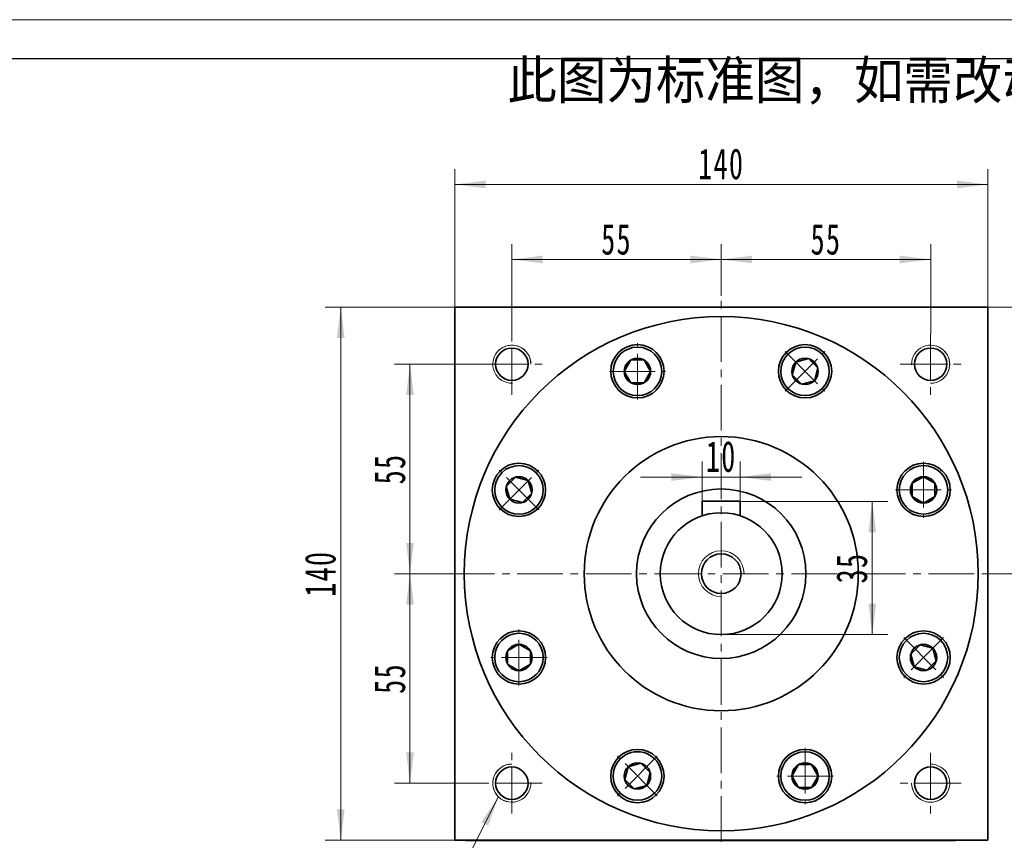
# Model space of a CAD drawing. Header units: millimetres. Extents: x -435 to 434, y -216 to 395.
# Tile 5 of 6: x -1 to 258, y 180 to 395. Entities that reach past the tile are written whole.
import ezdxf

# ---------------------------------------------------------------- set-up
doc = ezdxf.new("R2010")
doc.units = ezdxf.units.MM
doc.set_wipeout_variables(frame=1)
doc.linetypes.add('点画线', pattern=[18, 12, -2, 2, -2])
doc.layers.get('0').update_dxf_attribs({"lineweight": 35})
doc.layers.add('6文字层', color=3, linetype='Continuous')
for name, color, linetype, lineweight in [('中心线层', 1, '点画线', 18), ('图框_外框线', 7, 'Continuous', 18), ('尺寸线层', 3, 'Continuous', 18), ('粗实线', 7, 'Continuous', 50), ('粗实线层', 7, 'Continuous', 35)]:
    doc.layers.add(name, color=color, linetype=linetype, lineweight=lineweight)
doc.styles.add('标准', font='txt', dxfattribs={"width": 0.667})
doc.dimstyles.new('a4-1-1.5', dxfattribs={"dimtxt": 4.5, "dimasz": 4.5, "dimexe": 2.25, "dimexo": 0, "dimgap": 0.75, "dimtad": 1, "dimdec": 3, "dimdsep": 46, "dimtxsty": '标准', "dimblk": '_CAXARROW', "dimcen": 0, "dimdle": 9, "dimazin": 2, "dimtfac": 0.707107, "dimtdec": 3, "dimtix": 1, "dimtmove": 2, "dimatfit": 3, "dimfxl": 0, "dimfrac": 2, "dimtolj": 1, "dimarcsym": 0})

# ---------------------------------------------------------------- blocks, each defined once
blk = doc.blocks.new('*X11')
at = {"layer": '尺寸线层', "linetype": 'Continuous'}
blk.add_hatch(color=0, dxfattribs=at).paths.add_polyline_path([(31.37, 51.33), (28.62, 43.65), (26.81, 44.56)], flags=0)
at = {"layer": '尺寸线层', "color": 0, "linetype": 'Continuous'}
blk.add_line((31.37, 51.33), (5.4, 0), dxfattribs=at)
at = {"layer": '尺寸线层', "color": 0}
for p, q in [((0, 18.16), (-23.24, 18.16)), ((0, 0), (0, 18.16)), ((0, 0), (-23.24, 0)), ((5.4, 0), (0, 0))]:
    blk.add_line(p, q, dxfattribs=at)
at = {"layer": '尺寸线层', "color": 0, "insert": (-4.05, 1.62), "char_height": 8.1, "width": 38.3855, "attachment_point": 9, "line_spacing_factor": 1.15057, "style": '标准'}
blk.add_mtext('\\T1.1;4-M10\\P6个面', dxfattribs=at)
blk = doc.blocks.new('*X12')
at = {"layer": '尺寸线层', "linetype": 'Continuous'}
for points in [[(113.66, 351.93), (121.76, 352.94), (121.76, 350.92)], [(253.66, 351.93), (245.56, 352.94), (245.56, 350.92)]]:
    blk.add_hatch(color=0, dxfattribs=at).paths.add_polyline_path(points, flags=0)
at = {"layer": '尺寸线层', "color": 0, "linetype": 'Continuous'}
for p, q in [((113.66, 319.73), (113.66, 355.98)), ((253.66, 319.73), (253.66, 355.98)), ((113.66, 351.93), (253.66, 351.93))]:
    blk.add_line(p, q, dxfattribs=at)
at = {"layer": '尺寸线层', "color": 0, "insert": (183.66, 357.29), "char_height": 8.1, "width": 21.529, "attachment_point": 5, "line_spacing_factor": 1.15057, "style": '标准'}
blk.add_mtext('\\T1.1;140', dxfattribs=at)
blk = doc.blocks.new('_CAXARROW')
blk.add_hatch(color=0).paths.add_polyline_path([(0, 0), (-1, 0.125), (-1, -0.125)], flags=0)
blk = doc.blocks.new('*X13')
at = {"layer": '尺寸线层', "linetype": 'Continuous'}
for points in [[(128.66, 332.24), (136.76, 331.23), (136.76, 333.25)], [(183.66, 332.24), (175.56, 331.23), (175.56, 333.25)]]:
    blk.add_hatch(color=0, dxfattribs=at).paths.add_polyline_path(points, flags=0)
at = {"layer": '尺寸线层', "color": 0, "linetype": 'Continuous'}
for p, q in [((128.66, 312.73), (128.66, 336.29)), ((183.66, 322.73), (183.66, 336.29)), ((183.66, 332.24), (128.66, 332.24))]:
    blk.add_line(p, q, dxfattribs=at)
at = {"layer": '尺寸线层', "color": 0, "insert": (156.16, 337.51), "char_height": 8.1, "width": 16.2, "attachment_point": 5, "line_spacing_factor": 1.15057, "style": '标准'}
blk.add_mtext('\\T1.1;55', dxfattribs=at)
blk = doc.blocks.new('*X14')
at = {"layer": '尺寸线层', "linetype": 'Continuous'}
for points in [[(183.66, 332.24), (191.76, 333.25), (191.76, 331.23)], [(238.66, 332.24), (230.56, 333.25), (230.56, 331.23)]]:
    blk.add_hatch(color=0, dxfattribs=at).paths.add_polyline_path(points, flags=0)
at = {"layer": '尺寸线层', "color": 0, "linetype": 'Continuous'}
for p, q in [((183.66, 322.73), (183.66, 336.29)), ((238.66, 312.73), (238.66, 336.29)), ((183.66, 332.24), (238.66, 332.24))]:
    blk.add_line(p, q, dxfattribs=at)
at = {"layer": '尺寸线层', "color": 0, "insert": (211.16, 337.51), "char_height": 8.1, "width": 16.2, "attachment_point": 5, "line_spacing_factor": 1.15057, "style": '标准'}
blk.add_mtext('\\T1.1;55', dxfattribs=at)
blk = doc.blocks.new('*X15')
at = {"layer": '尺寸线层', "linetype": 'Continuous'}
for points in [[(101.91, 304.73), (100.9, 296.63), (102.93, 296.63)], [(101.91, 249.73), (100.9, 257.83), (102.93, 257.83)]]:
    blk.add_hatch(color=0, dxfattribs=at).paths.add_polyline_path(points, flags=0)
at = {"layer": '尺寸线层', "color": 0, "linetype": 'Continuous'}
for p, q in [((120.66, 304.73), (97.86, 304.73)), ((101.91, 249.73), (101.91, 304.73)), ((112.09, 249.73), (97.86, 249.73))]:
    blk.add_line(p, q, dxfattribs=at)
at = {"layer": '尺寸线层', "color": 0, "insert": (96.64, 277.23), "char_height": 8.1, "width": 16.2, "attachment_point": 5, "rotation": 90, "line_spacing_factor": 1.15057, "style": '标准'}
blk.add_mtext('\\T1.1;55', dxfattribs=at)
blk = doc.blocks.new('*X16')
at = {"layer": '尺寸线层', "linetype": 'Continuous'}
for points in [[(101.91, 249.73), (102.93, 241.63), (100.9, 241.63)], [(101.91, 194.73), (102.93, 202.83), (100.9, 202.83)]]:
    blk.add_hatch(color=0, dxfattribs=at).paths.add_polyline_path(points, flags=0)
at = {"layer": '尺寸线层', "color": 0, "linetype": 'Continuous'}
for p, q in [((112.09, 249.73), (97.86, 249.73)), ((101.91, 249.73), (101.91, 194.73)), ((120.66, 194.73), (97.86, 194.73))]:
    blk.add_line(p, q, dxfattribs=at)
at = {"layer": '尺寸线层', "color": 0, "insert": (96.64, 222.23), "char_height": 8.1, "width": 16.2, "attachment_point": 5, "rotation": 90, "line_spacing_factor": 1.15057, "style": '标准'}
blk.add_mtext('\\T1.1;55', dxfattribs=at)
blk = doc.blocks.new('*X17')
at = {"layer": '尺寸线层', "linetype": 'Continuous'}
for points in [[(83.72, 319.73), (84.74, 311.63), (82.71, 311.63)], [(83.72, 179.73), (84.74, 187.83), (82.71, 187.83)]]:
    blk.add_hatch(color=0, dxfattribs=at).paths.add_polyline_path(points, flags=0)
at = {"layer": '尺寸线层', "color": 0, "linetype": 'Continuous'}
for p, q in [((113.66, 319.73), (79.67, 319.73)), ((83.72, 319.73), (83.72, 179.73)), ((116.53, 179.73), (79.67, 179.73))]:
    blk.add_line(p, q, dxfattribs=at)
at = {"layer": '尺寸线层', "color": 0, "insert": (78.37, 249.73), "char_height": 8.1, "width": 21.529, "attachment_point": 5, "rotation": 90, "line_spacing_factor": 1.15057, "style": '标准'}
blk.add_mtext('\\T1.1;140', dxfattribs=at)
blk = doc.blocks.new('*X18')
at = {"layer": '尺寸线层', "linetype": 'Continuous'}
for points in [[(286.37, 249.73), (287.38, 241.63), (285.35, 241.63)], [(286.37, 69.73), (287.38, 77.83), (285.35, 77.83)]]:
    blk.add_hatch(color=0, dxfattribs=at).paths.add_polyline_path(points, flags=0)
at = {"layer": '尺寸线层', "color": 0, "linetype": 'Continuous'}
for p, q in [((252.41, 249.73), (290.42, 249.73)), ((286.37, 249.73), (286.37, 69.73)), ((197.66, 69.73), (290.42, 69.73))]:
    blk.add_line(p, q, dxfattribs=at)
at = {"layer": '尺寸线层', "color": 0, "insert": (281.01, 159.73), "char_height": 8.1, "width": 21.529, "attachment_point": 5, "rotation": 90, "line_spacing_factor": 1.15057, "style": '标准'}
blk.add_mtext('\\T1.1;180', dxfattribs=at)
blk = doc.blocks.new('*X19')
at = {"layer": '尺寸线层', "linetype": 'Continuous'}
for points in [[(310.3, 319.73), (309.28, 311.63), (311.31, 311.63)], [(310.3, 69.73), (309.28, 77.83), (311.31, 77.83)]]:
    blk.add_hatch(color=0, dxfattribs=at).paths.add_polyline_path(points, flags=0)
at = {"layer": '尺寸线层', "color": 0, "linetype": 'Continuous'}
for p, q in [((253.66, 319.73), (314.35, 319.73)), ((310.3, 69.73), (310.3, 319.73)), ((197.66, 69.73), (314.35, 69.73))]:
    blk.add_line(p, q, dxfattribs=at)
at = {"layer": '尺寸线层', "color": 0, "insert": (304.94, 194.73), "char_height": 8.1, "width": 21.8795, "attachment_point": 5, "rotation": 90, "line_spacing_factor": 1.15057, "style": '标准'}
blk.add_mtext('\\T1.1;250', dxfattribs=at)
blk = doc.blocks.new('*X20')
at = {"layer": '中心线层', "linetype": '点画线', "lineweight": 18}
for p, q in [((0, -7.37), (0, 7.37)), ((-7.37, 0), (7.37, 0))]:
    blk.add_line(p, q, dxfattribs=at)
at = {"layer": '粗实线层'}
for p, q in [((-3.46, 0), (-1.73, 3)), ((-1.73, 3), (1.73, 3)), ((3.46, 0), (1.73, 3)), ((3.46, 0), (1.73, 3)), ((-3.46, 0), (-1.73, -3)), ((3.46, 0), (1.73, -3)), ((-1.73, -3), (1.73, -3))]:
    blk.add_line(p, q, dxfattribs=at)
blk.add_circle((0, 0), 3.46, dxfattribs=at)
for start, end in [(0, 180), (180, 360)]:
    blk.add_arc((0, 0), 6.37, start, end, dxfattribs=at)
blk = doc.blocks.new('*X21')
at = {"layer": '尺寸线层', "linetype": 'Continuous'}
for points in [[(223.33, 268.73), (224.34, 260.63), (222.32, 260.63)], [(223.33, 233.73), (224.34, 241.83), (222.32, 241.83)]]:
    blk.add_hatch(color=0, dxfattribs=at).paths.add_polyline_path(points, flags=0)
at = {"layer": '尺寸线层', "color": 0, "linetype": 'Continuous'}
for p, q in [((188.66, 268.73), (227.38, 268.73)), ((223.33, 268.73), (223.33, 233.73)), ((183.66, 233.73), (227.38, 233.73))]:
    blk.add_line(p, q, dxfattribs=at)
at = {"layer": '尺寸线层', "color": 0, "insert": (217.97, 251.23), "char_height": 8.1, "width": 16.2, "attachment_point": 5, "rotation": 90, "line_spacing_factor": 1.15057, "style": '标准'}
blk.add_mtext('\\T1.1;35', dxfattribs=at)
blk = doc.blocks.new('*X22')
at = {"layer": '尺寸线层', "linetype": 'Continuous'}
for points in [[(178.66, 275.1), (170.56, 274.09), (170.56, 276.11)], [(188.66, 275.1), (196.76, 274.09), (196.76, 276.11)]]:
    blk.add_hatch(color=0, dxfattribs=at).paths.add_polyline_path(points, flags=0)
at = {"layer": '尺寸线层', "color": 0, "linetype": 'Continuous'}
for p, q in [((178.66, 268.73), (178.66, 279.15)), ((188.66, 268.73), (188.66, 279.15)), ((204.86, 275.1), (162.46, 275.1))]:
    blk.add_line(p, q, dxfattribs=at)
at = {"layer": '尺寸线层', "color": 0, "insert": (183.66, 280.46), "char_height": 8.1, "width": 16.2, "attachment_point": 5, "line_spacing_factor": 1.15057, "style": '标准'}
blk.add_mtext('\\T1.1;10', dxfattribs=at)
blk = doc.blocks.new('提示字样')
at = {"layer": '6文字层', "insert": (1.21, 11.52), "char_height": 10, "width": 317.6795, "attachment_point": 1}
blk.add_mtext('{\\C1;此图为标准图，如需改动尺寸请联系销售经理。}', dxfattribs=at)

msp = doc.modelspace()

# ---------------------------------------------------------------- linework, layer by layer
at = {"color": 7, "linetype": 'Continuous', "lineweight": 0}
for centre, start, end in [((128.6576, 304.733), 0, 195), ((238.6576, 304.733), 270, 105), ((128.6576, 194.733), 90, 285), ((238.6576, 194.733), 180, 15)]:
    msp.add_arc(centre, 5, start, end, dxfattribs=at)
at = {"layer": '中心线层'}
for p, q in [((183.6576, 71.3436), (183.6576, 322.733)), ((128.6576, 296.733), (128.6576, 312.733)), ((238.6576, 312.733), (238.6576, 296.733)), ((120.6576, 304.733), (136.6576, 304.733)), ((230.6576, 304.733), (246.6576, 304.733)), ((112.0916, 249.733), (252.4076, 249.733)), ((128.6576, 186.733), (128.6576, 202.733)), ((238.6576, 202.733), (238.6576, 186.733)), ((136.6576, 194.733), (120.6576, 194.733)), ((246.6576, 194.733), (230.6576, 194.733))]:
    msp.add_line(p, q, dxfattribs=at)
at = {"layer": '粗实线', "color": 0, "lineweight": 40}
msp.add_line((116.5256, 179.733), (245.1576, 179.733), dxfattribs=at)
at = {"layer": '粗实线层'}
for p, q in [((113.6576, 179.733), (113.6576, 319.733)), ((113.6576, 319.733), (253.6576, 319.733)), ((253.6576, 179.733), (253.6576, 319.733)), ((188.6576, 268.733), (178.6576, 268.733)), ((178.6576, 268.733), (178.6576, 264.9317)), ((188.6576, 268.733), (188.6576, 264.9317))]:
    msp.add_line(p, q, dxfattribs=at)
msp.add_lwpolyline([(253.6576, 179.733), (113.6576, 179.733)], dxfattribs=at)
for centre, radius in [((128.6576, 304.733), 4.25), ((161.6443, 302.8779), 7), ((205.671, 302.8779), 7), ((238.6576, 304.733), 4.25), ((183.6576, 249.733), 36), ((130.5128, 271.7464), 7), ((236.8025, 271.7464), 7), ((183.6576, 249.733), 22.25), ((183.6576, 249.733), 16), ((183.6576, 249.733), 5.2), ((130.5128, 227.7197), 7), ((236.8025, 227.7197), 7), ((161.6443, 196.5882), 7), ((205.671, 196.5882), 7), ((128.6576, 194.733), 4.25), ((238.6576, 194.733), 4.25)]:
    msp.add_circle(centre, radius, dxfattribs=at)
at = {"layer": '粗实线层', "lineweight": 18}
for centre, radius, start, end in [((128.6576, 304.733), 5, 0, 271.923165), ((238.6576, 304.733), 5, 270, 181.923165), ((183.6576, 249.733), 6, 0, 270), ((128.6576, 194.733), 5, 90, 1.923165), ((238.6576, 194.733), 5, 180, 91.923165)]:
    msp.add_arc(centre, radius, start, end, dxfattribs=at)

# ---------------------------------------------------------------- block references
at = {"layer": '尺寸线层'}
msp.add_blockref('*X11', (93.8129, 139.9109), dxfattribs=at)
at = {"layer": '粗实线层'}
msp.add_blockref('提示字样', (126.2716, 372.8269), dxfattribs=at)

# ---------------------------------------------------------------- dimensions: what is measured, and where the dimension line sits
at = {"layer": '尺寸线层'}
for base, p1, p2, angle, picture, middle in [((253.6576, 351.9291), (113.6576, 319.733), (253.6576, 319.733), 0, '*X12', (183.6576, 357.2853)), ((83.7236, 179.733), (113.6576, 319.733), (116.5256, 179.733), 270, '*X17', (78.3674, 249.733)), ((310.2963, 319.733), (197.6647, 69.733), (253.6576, 319.733), 90, '*X19', (304.9401, 194.733)), ((101.9134, 304.733), (112.0916, 249.733), (120.6576, 304.733), 90, '*X15', (96.6448, 277.233)), ((223.3292, 233.733), (188.6576, 268.733), (183.6576, 233.733), 270, '*X21', (217.973, 251.233)), ((101.9134, 194.733), (112.0916, 249.733), (120.6576, 194.733), 270, '*X16', (96.6448, 222.233)), ((286.3673, 69.733), (252.4076, 249.733), (197.6576, 69.733), 270, '*X18', (281.0111, 159.733))]:
    dim = msp.add_linear_dim(base=base, p1=p1, p2=p2, angle=angle, dimstyle='a4-1-1.5', override={"dimsah": 1, "dimtfill": 1, "dimtzin": 8}, dxfattribs=at)
    dim.commit()
    dim.dimension.update_dxf_attribs({"geometry": picture, "text_midpoint": middle})
for base, p1, p2, picture, middle in [((128.6576, 332.2398), (183.6576, 322.733), (128.6576, 312.733), '*X13', (156.1576, 337.5084)), ((238.6576, 332.2398), (183.6576, 322.733), (238.6576, 312.733), '*X14', (211.1576, 337.5084)), ((178.6576, 275.1019), (188.6576, 268.733), (178.6576, 268.733), '*X22', (183.6576, 280.4581))]:
    dim = msp.add_linear_dim(base=base, p1=p1, p2=p2, dimstyle='a4-1-1.5', override={"dimsah": 1, "dimtfill": 1, "dimtzin": 8}, dxfattribs=at)
    dim.commit()
    dim.dimension.update_dxf_attribs({"geometry": picture, "text_midpoint": middle})

# ---------------------------------------------------------------- next in the draw order: wipeouts: each hides what was drawn before it
msp.add_wipeout([(168.0184, 302.8561), (168.0183, 302.8899), (168.018, 302.9237), (168.0175, 302.9576), (168.0169, 302.9914), (168.0161, 303.0252), (168.0151, 303.059), (168.0139, 303.0928), (168.0126, 303.1266), (168.0111, 303.1603), (168.0094, 303.1941), (168.0075, 303.2279), (168.0054, 303.2616), (168.0032, 303.2954), (168.0008, 303.3291), (167.9982, 303.3628), (167.9954, 303.3965), (167.9924, 303.4302), (167.9893, 303.4639), (167.986, 303.4975), (167.9825, 303.5311), (167.9788, 303.5648), (167.9749, 303.5984), (167.9709, 303.6319), (167.9667, 303.6655), (167.9623, 303.699), (167.9577, 303.7325), (167.953, 303.766), (167.9481, 303.7994), (167.943, 303.8329), (167.9377, 303.8663), (167.9377, 303.8663), (167.8832, 304.1607), (167.815, 304.4523), (167.7331, 304.7403), (167.6378, 305.0241), (167.5292, 305.3032), (167.4076, 305.5768), (167.2733, 305.8444), (167.1265, 306.1054), (166.9676, 306.3592), (166.797, 306.6053), (166.615, 306.843), (166.422, 307.0719), (166.2185, 307.2916), (166.0048, 307.5013), (165.7815, 307.7009), (165.5491, 307.8896), (165.3081, 308.0673), (165.0589, 308.2334), (164.8023, 308.3876), (164.5387, 308.5296), (164.2686, 308.659), (163.9928, 308.7756), (163.7119, 308.8791), (163.4263, 308.9692), (163.1369, 309.0458), (162.8441, 309.1087), (162.5487, 309.1578), (162.2514, 309.193), (161.9527, 309.2141), (161.6534, 309.2211), (161.6534, 309.2211), (161.354, 309.2141), (161.0553, 309.193), (160.758, 309.1578), (160.4626, 309.1087), (160.1698, 309.0458), (159.8804, 308.9692), (159.5948, 308.8791), (159.3139, 308.7756), (159.0381, 308.659), (158.768, 308.5296), (158.5044, 308.3876), (158.2478, 308.2334), (157.9986, 308.0673), (157.7576, 307.8896), (157.5252, 307.7009), (157.3019, 307.5013), (157.0882, 307.2916), (156.8847, 307.0719), (156.6917, 306.843), (156.5097, 306.6053), (156.3391, 306.3592), (156.1802, 306.1054), (156.0334, 305.8444), (155.8991, 305.5768), (155.7775, 305.3032), (155.669, 305.0241), (155.5736, 304.7403), (155.4917, 304.4523), (155.4235, 304.1607), (155.369, 303.8663), (155.369, 303.8663), (155.3637, 303.8329), (155.3586, 303.7994), (155.3537, 303.766), (155.349, 303.7325), (155.3444, 303.699), (155.34, 303.6655), (155.3358, 303.6319), (155.3318, 303.5984), (155.3279, 303.5648), (155.3242, 303.5311), (155.3207, 303.4975), (155.3174, 303.4639), (155.3143, 303.4302), (155.3113, 303.3965), (155.3085, 303.3628), (155.3059, 303.3291), (155.3035, 303.2954), (155.3013, 303.2616), (155.2992, 303.2279), (155.2973, 303.1941), (155.2956, 303.1603), (155.2941, 303.1266), (155.2928, 303.0928), (155.2916, 303.059), (155.2906, 303.0252), (155.2898, 302.9914), (155.2892, 302.9576), (155.2887, 302.9237), (155.2884, 302.8899), (155.2884, 302.8561), (155.2884, 302.8561), (155.2971, 302.523), (155.3232, 302.1908), (155.3667, 301.8604), (155.4274, 301.5328), (155.5052, 301.2087), (155.5999, 300.8892), (155.7111, 300.5751), (155.8386, 300.2672), (155.9821, 299.9665), (156.1411, 299.6736), (156.3152, 299.3895), (156.504, 299.1149), (156.7068, 298.8505), (156.9232, 298.5971), (157.1526, 298.3554), (157.3943, 298.126), (157.6477, 297.9096), (157.9121, 297.7067), (158.1867, 297.518), (158.4709, 297.3439), (158.7637, 297.1849), (159.0645, 297.0414), (159.3723, 296.9139), (159.6865, 296.8026), (160.006, 296.708), (160.33, 296.6302), (160.6576, 296.5695), (160.988, 296.526), (161.3202, 296.4998), (161.6534, 296.4911), (161.6534, 296.4911), (161.9865, 296.4998), (162.3187, 296.526), (162.6491, 296.5695), (162.9767, 296.6302), (163.3007, 296.708), (163.6202, 296.8026), (163.9344, 296.9139), (164.2422, 297.0414), (164.543, 297.1849), (164.8359, 297.3439), (165.12, 297.518), (165.3946, 297.7067), (165.659, 297.9096), (165.9124, 298.126), (166.1541, 298.3554), (166.3835, 298.5971), (166.5999, 298.8505), (166.8027, 299.1149), (166.9915, 299.3895), (167.1656, 299.6736), (167.3246, 299.9665), (167.4681, 300.2672), (167.5956, 300.5751), (167.7068, 300.8892), (167.8015, 301.2087), (167.8793, 301.5328), (167.94, 301.8604), (167.9835, 302.1908), (168.0096, 302.523)]).dxf.layer = '粗实线层'

# ---------------------------------------------------------------- next in the draw order: linework, layer by layer
at = {"layer": '粗实线层'}
msp.add_circle((183.6576, 249.733), 67.5, dxfattribs=at)

# ---------------------------------------------------------------- next in the draw order: block references
msp.add_blockref('*X20', (161.6534, 302.8561), dxfattribs=at)

# ---------------------------------------------------------------- next in the draw order: wipeouts: each hides what was drawn before it
for points in [[(210.1627, 298.3554), (210.1865, 298.3794), (210.2102, 298.4035), (210.2338, 298.4277), (210.2573, 298.452), (210.2806, 298.4765), (210.3038, 298.5011), (210.3269, 298.5258), (210.3498, 298.5507), (210.3726, 298.5756), (210.3953, 298.6007), (210.4179, 298.6259), (210.4403, 298.6513), (210.4625, 298.6767), (210.4847, 298.7023), (210.5067, 298.7279), (210.5285, 298.7537), (210.5503, 298.7797), (210.5719, 298.8057), (210.5933, 298.8318), (210.6146, 298.8581), (210.6358, 298.8844), (210.6568, 298.9109), (210.6777, 298.9375), (210.6984, 298.9642), (210.7191, 298.991), (210.7395, 299.018), (210.7598, 299.045), (210.78, 299.0721), (210.8, 299.0994), (210.8199, 299.1267), (210.8199, 299.1267), (210.9896, 299.3734), (211.1475, 299.6278), (211.2933, 299.8894), (211.4266, 300.1575), (211.5471, 300.4316), (211.6546, 300.7111), (211.7489, 300.9953), (211.8296, 301.2836), (211.8968, 301.5754), (211.9501, 301.87), (211.9895, 302.1669), (212.0149, 302.4652), (212.0263, 302.7644), (212.0236, 303.0638), (212.0067, 303.3628), (211.9759, 303.6606), (211.9311, 303.9567), (211.8724, 304.2503), (211.7999, 304.5408), (211.7139, 304.8277), (211.6145, 305.1101), (211.5019, 305.3875), (211.3764, 305.6594), (211.2382, 305.925), (211.0877, 306.1839), (210.9252, 306.4354), (210.7511, 306.679), (210.5656, 306.9141), (210.3694, 307.1402), (210.1627, 307.3569), (210.1627, 307.3569), (209.946, 307.5635), (209.7199, 307.7598), (209.4848, 307.9452), (209.2412, 308.1194), (208.9897, 308.2819), (208.7309, 308.4324), (208.4652, 308.5706), (208.1934, 308.6961), (207.9159, 308.8087), (207.6335, 308.9081), (207.3467, 308.9941), (207.0561, 309.0666), (206.7625, 309.1252), (206.4665, 309.1701), (206.1686, 309.2009), (205.8697, 309.2177), (205.5703, 309.2205), (205.271, 309.2091), (204.9727, 309.1837), (204.6759, 309.1443), (204.3812, 309.0909), (204.0894, 309.0238), (203.8011, 308.943), (203.5169, 308.8488), (203.2374, 308.7413), (202.9633, 308.6207), (202.6952, 308.4874), (202.4337, 308.3417), (202.1792, 308.1838), (201.9325, 308.0141), (201.9325, 308.0141), (201.9052, 307.9942), (201.8779, 307.9742), (201.8508, 307.954), (201.8238, 307.9337), (201.7969, 307.9132), (201.77, 307.8926), (201.7433, 307.8719), (201.7168, 307.851), (201.6903, 307.83), (201.6639, 307.8088), (201.6376, 307.7875), (201.6115, 307.766), (201.5855, 307.7444), (201.5596, 307.7227), (201.5338, 307.7009), (201.5081, 307.6789), (201.4825, 307.6567), (201.4571, 307.6344), (201.4318, 307.612), (201.4066, 307.5895), (201.3815, 307.5668), (201.3565, 307.544), (201.3317, 307.5211), (201.3069, 307.498), (201.2823, 307.4748), (201.2579, 307.4515), (201.2335, 307.428), (201.2093, 307.4044), (201.1852, 307.3807), (201.1612, 307.3569), (201.1612, 307.3569), (200.9318, 307.1151), (200.7154, 306.8617), (200.5126, 306.5974), (200.3238, 306.3227), (200.1497, 306.0386), (199.9907, 305.7458), (199.8472, 305.445), (199.7197, 305.1371), (199.6085, 304.823), (199.5138, 304.5035), (199.436, 304.1795), (199.3753, 303.8518), (199.3318, 303.5214), (199.3057, 303.1892), (199.2969, 302.8561), (199.3057, 302.523), (199.3318, 302.1908), (199.3753, 301.8604), (199.436, 301.5328), (199.5138, 301.2087), (199.6085, 300.8892), (199.7197, 300.5751), (199.8472, 300.2672), (199.9907, 299.9665), (200.1497, 299.6736), (200.3238, 299.3895), (200.5126, 299.1149), (200.7154, 298.8505), (200.9318, 298.5971), (201.1612, 298.3554), (201.1612, 298.3554), (201.4029, 298.126), (201.6563, 297.9096), (201.9207, 297.7067), (202.1953, 297.518), (202.4794, 297.3439), (202.7723, 297.1849), (203.0731, 297.0414), (203.3809, 296.9139), (203.6951, 296.8026), (204.0146, 296.708), (204.3386, 296.6302), (204.6662, 296.5695), (204.9966, 296.526), (205.3288, 296.4998), (205.6619, 296.4911), (205.9951, 296.4998), (206.3273, 296.526), (206.6577, 296.5695), (206.9853, 296.6302), (207.3093, 296.708), (207.6288, 296.8026), (207.943, 296.9139), (208.2508, 297.0414), (208.5516, 297.1849), (208.8444, 297.3439), (209.1286, 297.518), (209.4032, 297.7067), (209.6676, 297.9096), (209.921, 298.126)], [(135.0353, 276.2381), (135.0113, 276.2619), (134.9872, 276.2856), (134.963, 276.3092), (134.9387, 276.3327), (134.9142, 276.356), (134.8896, 276.3792), (134.8649, 276.4023), (134.84, 276.4252), (134.8151, 276.448), (134.79, 276.4707), (134.7648, 276.4933), (134.7394, 276.5157), (134.714, 276.5379), (134.6884, 276.5601), (134.6627, 276.5821), (134.637, 276.6039), (134.611, 276.6257), (134.585, 276.6473), (134.5589, 276.6687), (134.5326, 276.69), (134.5062, 276.7112), (134.4798, 276.7322), (134.4532, 276.7531), (134.4265, 276.7738), (134.3997, 276.7945), (134.3727, 276.8149), (134.3457, 276.8352), (134.3186, 276.8554), (134.2913, 276.8754), (134.264, 276.8953), (134.264, 276.8953), (134.0173, 277.065), (133.7629, 277.2229), (133.5013, 277.3687), (133.2332, 277.502), (132.9591, 277.6225), (132.6796, 277.73), (132.3954, 277.8243), (132.1071, 277.905), (131.8153, 277.9722), (131.5206, 278.0255), (131.2238, 278.0649), (130.9255, 278.0903), (130.6263, 278.1017), (130.3268, 278.099), (130.0279, 278.0821), (129.7301, 278.0513), (129.434, 278.0065), (129.1404, 277.9478), (128.8499, 277.8753), (128.563, 277.7893), (128.2806, 277.6899), (128.0031, 277.5773), (127.7313, 277.4518), (127.4656, 277.3136), (127.2068, 277.1631), (126.9553, 277.0006), (126.7117, 276.8265), (126.4766, 276.641), (126.2505, 276.4448), (126.0338, 276.2381), (126.0338, 276.2381), (125.8272, 276.0214), (125.6309, 275.7953), (125.4455, 275.5602), (125.2713, 275.3166), (125.1088, 275.0651), (124.9583, 274.8063), (124.8201, 274.5406), (124.6946, 274.2688), (124.582, 273.9913), (124.4826, 273.7089), (124.3966, 273.4221), (124.3241, 273.1315), (124.2654, 272.8379), (124.2206, 272.5419), (124.1898, 272.244), (124.173, 271.9451), (124.1702, 271.6457), (124.1816, 271.3464), (124.207, 271.0481), (124.2464, 270.7513), (124.2998, 270.4566), (124.3669, 270.1648), (124.4477, 269.8765), (124.5419, 269.5923), (124.6494, 269.3128), (124.77, 269.0387), (124.9033, 268.7706), (125.049, 268.5091), (125.2069, 268.2546), (125.3766, 268.0079), (125.3766, 268.0079), (125.3965, 267.9806), (125.4165, 267.9533), (125.4367, 267.9262), (125.457, 267.8992), (125.4775, 267.8723), (125.4981, 267.8454), (125.5188, 267.8187), (125.5397, 267.7922), (125.5607, 267.7657), (125.5819, 267.7393), (125.6032, 267.713), (125.6247, 267.6869), (125.6463, 267.6609), (125.668, 267.635), (125.6898, 267.6092), (125.7118, 267.5835), (125.734, 267.5579), (125.7563, 267.5325), (125.7787, 267.5072), (125.8012, 267.482), (125.8239, 267.4569), (125.8467, 267.4319), (125.8696, 267.4071), (125.8927, 267.3823), (125.9159, 267.3577), (125.9392, 267.3333), (125.9627, 267.3089), (125.9863, 267.2847), (126.01, 267.2606), (126.0338, 267.2366), (126.0338, 267.2366), (126.2756, 267.0072), (126.529, 266.7908), (126.7933, 266.588), (127.0679, 266.3992), (127.3521, 266.2251), (127.6449, 266.0661), (127.9457, 265.9226), (128.2536, 265.7951), (128.5677, 265.6839), (128.8872, 265.5892), (129.2112, 265.5114), (129.5389, 265.4507), (129.8693, 265.4072), (130.2015, 265.3811), (130.5346, 265.3723), (130.8677, 265.3811), (131.1999, 265.4072), (131.5303, 265.4507), (131.8579, 265.5114), (132.182, 265.5892), (132.5015, 265.6839), (132.8156, 265.7951), (133.1235, 265.9226), (133.4242, 266.0661), (133.7171, 266.2251), (134.0012, 266.3992), (134.2758, 266.588), (134.5402, 266.7908), (134.7936, 267.0072), (135.0353, 267.2366), (135.0353, 267.2366), (135.2647, 267.4783), (135.4811, 267.7317), (135.684, 267.9961), (135.8727, 268.2707), (136.0468, 268.5548), (136.2058, 268.8477), (136.3493, 269.1485), (136.4768, 269.4563), (136.588, 269.7705), (136.6827, 270.09), (136.7605, 270.414), (136.8212, 270.7416), (136.8647, 271.072), (136.8909, 271.4042), (136.8996, 271.7373), (136.8909, 272.0705), (136.8647, 272.4027), (136.8212, 272.7331), (136.7605, 273.0607), (136.6827, 273.3847), (136.588, 273.7042), (136.4768, 274.0184), (136.3493, 274.3262), (136.2058, 274.627), (136.0468, 274.9198), (135.8727, 275.204), (135.684, 275.4786), (135.4811, 275.743), (135.2647, 275.9964)], [(236.7807, 265.3723), (236.8145, 265.3724), (236.8483, 265.3727), (236.8822, 265.3732), (236.916, 265.3738), (236.9498, 265.3746), (236.9836, 265.3756), (237.0174, 265.3767), (237.0512, 265.3781), (237.0849, 265.3796), (237.1187, 265.3813), (237.1525, 265.3832), (237.1862, 265.3853), (237.22, 265.3875), (237.2537, 265.3899), (237.2874, 265.3925), (237.3211, 265.3953), (237.3548, 265.3983), (237.3885, 265.4014), (237.4221, 265.4047), (237.4557, 265.4082), (237.4894, 265.4119), (237.523, 265.4158), (237.5565, 265.4198), (237.5901, 265.424), (237.6236, 265.4284), (237.6571, 265.433), (237.6906, 265.4377), (237.724, 265.4426), (237.7575, 265.4477), (237.7909, 265.453), (237.7909, 265.453), (238.0853, 265.5075), (238.3769, 265.5757), (238.6649, 265.6576), (238.9487, 265.7529), (239.2278, 265.8615), (239.5014, 265.9831), (239.769, 266.1174), (240.03, 266.2642), (240.2838, 266.4231), (240.5299, 266.5937), (240.7676, 266.7757), (240.9966, 266.9687), (241.2162, 267.1722), (241.4259, 267.3859), (241.6255, 267.6092), (241.8142, 267.8416), (241.9919, 268.0826), (242.158, 268.3317), (242.3122, 268.5884), (242.4542, 268.852), (242.5836, 269.1221), (242.7002, 269.3979), (242.8037, 269.6788), (242.8938, 269.9644), (242.9704, 270.2538), (243.0333, 270.5466), (243.0824, 270.842), (243.1176, 271.1393), (243.1387, 271.438), (243.1457, 271.7373), (243.1457, 271.7373), (243.1387, 272.0367), (243.1176, 272.3354), (243.0824, 272.6327), (243.0333, 272.9281), (242.9704, 273.2209), (242.8938, 273.5103), (242.8037, 273.7958), (242.7002, 274.0768), (242.5836, 274.3526), (242.4542, 274.6226), (242.3122, 274.8863), (242.158, 275.1429), (241.9919, 275.3921), (241.8142, 275.6331), (241.6255, 275.8655), (241.4259, 276.0888), (241.2162, 276.3024), (240.9966, 276.506), (240.7676, 276.699), (240.5299, 276.881), (240.2838, 277.0516), (240.03, 277.2105), (239.769, 277.3573), (239.5014, 277.4916), (239.2278, 277.6132), (238.9487, 277.7217), (238.6649, 277.8171), (238.3769, 277.899), (238.0853, 277.9672), (237.7909, 278.0217), (237.7909, 278.0217), (237.7575, 278.027), (237.724, 278.0321), (237.6906, 278.037), (237.6571, 278.0417), (237.6236, 278.0463), (237.5901, 278.0507), (237.5565, 278.0549), (237.523, 278.0589), (237.4894, 278.0628), (237.4557, 278.0665), (237.4221, 278.0699), (237.3885, 278.0733), (237.3548, 278.0764), (237.3211, 278.0794), (237.2874, 278.0821), (237.2537, 278.0847), (237.22, 278.0872), (237.1862, 278.0894), (237.1525, 278.0915), (237.1187, 278.0934), (237.0849, 278.0951), (237.0512, 278.0966), (237.0174, 278.0979), (236.9836, 278.0991), (236.9498, 278.1001), (236.916, 278.1009), (236.8822, 278.1015), (236.8483, 278.102), (236.8145, 278.1023), (236.7807, 278.1023), (236.7807, 278.1023), (236.4476, 278.0936), (236.1154, 278.0675), (235.785, 278.024), (235.4574, 277.9633), (235.1333, 277.8855), (234.8138, 277.7908), (234.4997, 277.6796), (234.1918, 277.5521), (233.8911, 277.4086), (233.5982, 277.2496), (233.3141, 277.0755), (233.0395, 276.8867), (232.7751, 276.6839), (232.5217, 276.4675), (232.28, 276.2381), (232.0506, 275.9964), (231.8342, 275.743), (231.6313, 275.4786), (231.4426, 275.204), (231.2685, 274.9198), (231.1095, 274.627), (230.966, 274.3262), (230.8385, 274.0184), (230.7272, 273.7042), (230.6326, 273.3847), (230.5548, 273.0607), (230.4941, 272.7331), (230.4506, 272.4027), (230.4244, 272.0705), (230.4157, 271.7373), (230.4157, 271.7373), (230.4244, 271.4042), (230.4506, 271.072), (230.4941, 270.7416), (230.5548, 270.414), (230.6326, 270.09), (230.7272, 269.7705), (230.8385, 269.4563), (230.966, 269.1485), (231.1095, 268.8477), (231.2685, 268.5548), (231.4426, 268.2707), (231.6313, 267.9961), (231.8342, 267.7317), (232.0506, 267.4783), (232.28, 267.2366), (232.5217, 267.0072), (232.7751, 266.7908), (233.0395, 266.588), (233.3141, 266.3992), (233.5982, 266.2251), (233.8911, 266.0661), (234.1918, 265.9226), (234.4997, 265.7951), (234.8138, 265.6839), (235.1333, 265.5892), (235.4574, 265.5114), (235.785, 265.4507), (236.1154, 265.4072), (236.4476, 265.3811)], [(130.5346, 234.0938), (130.5008, 234.0937), (130.4669, 234.0934), (130.4331, 234.0929), (130.3993, 234.0923), (130.3655, 234.0915), (130.3317, 234.0905), (130.2979, 234.0893), (130.2641, 234.088), (130.2304, 234.0865), (130.1966, 234.0848), (130.1628, 234.0829), (130.1291, 234.0808), (130.0953, 234.0786), (130.0616, 234.0762), (130.0279, 234.0736), (129.9942, 234.0708), (129.9605, 234.0678), (129.9268, 234.0647), (129.8932, 234.0614), (129.8596, 234.0579), (129.8259, 234.0542), (129.7923, 234.0503), (129.7588, 234.0463), (129.7252, 234.0421), (129.6917, 234.0377), (129.6582, 234.0331), (129.6247, 234.0284), (129.5913, 234.0235), (129.5578, 234.0184), (129.5244, 234.0131), (129.5244, 234.0131), (129.23, 233.9586), (128.9384, 233.8904), (128.6504, 233.8085), (128.3666, 233.7132), (128.0875, 233.6046), (127.8139, 233.483), (127.5463, 233.3487), (127.2853, 233.2019), (127.0315, 233.043), (126.7854, 232.8724), (126.5477, 232.6904), (126.3187, 232.4974), (126.0991, 232.2939), (125.8894, 232.0802), (125.6898, 231.8569), (125.5011, 231.6245), (125.3234, 231.3835), (125.1573, 231.1343), (125.0031, 230.8777), (124.8611, 230.6141), (124.7317, 230.344), (124.6151, 230.0682), (124.5116, 229.7873), (124.4215, 229.5017), (124.3449, 229.2123), (124.282, 228.9195), (124.2329, 228.6241), (124.1977, 228.3268), (124.1766, 228.0281), (124.1696, 227.7288), (124.1696, 227.7288), (124.1766, 227.4294), (124.1977, 227.1307), (124.2329, 226.8334), (124.282, 226.538), (124.3449, 226.2452), (124.4215, 225.9558), (124.5116, 225.6702), (124.6151, 225.3893), (124.7317, 225.1135), (124.8611, 224.8434), (125.0031, 224.5798), (125.1573, 224.3232), (125.3234, 224.074), (125.5011, 223.833), (125.6898, 223.6006), (125.8894, 223.3773), (126.0991, 223.1636), (126.3187, 222.9601), (126.5477, 222.7671), (126.7854, 222.5851), (127.0315, 222.4145), (127.2853, 222.2556), (127.5463, 222.1088), (127.8139, 221.9745), (128.0875, 221.8529), (128.3666, 221.7444), (128.6504, 221.649), (128.9384, 221.5671), (129.23, 221.4989), (129.5244, 221.4444), (129.5244, 221.4444), (129.5578, 221.4391), (129.5913, 221.434), (129.6247, 221.4291), (129.6582, 221.4244), (129.6917, 221.4198), (129.7252, 221.4154), (129.7588, 221.4112), (129.7923, 221.4072), (129.8259, 221.4033), (129.8596, 221.3996), (129.8932, 221.3961), (129.9268, 221.3928), (129.9605, 221.3897), (129.9942, 221.3867), (130.0279, 221.3839), (130.0616, 221.3813), (130.0953, 221.3789), (130.1291, 221.3767), (130.1628, 221.3746), (130.1966, 221.3727), (130.2304, 221.371), (130.2641, 221.3695), (130.2979, 221.3682), (130.3317, 221.367), (130.3655, 221.366), (130.3993, 221.3652), (130.4331, 221.3646), (130.4669, 221.3641), (130.5008, 221.3638), (130.5346, 221.3638), (130.5346, 221.3638), (130.8677, 221.3725), (131.1999, 221.3986), (131.5303, 221.4421), (131.8579, 221.5028), (132.182, 221.5806), (132.5015, 221.6753), (132.8156, 221.7865), (133.1235, 221.914), (133.4242, 222.0575), (133.7171, 222.2165), (134.0012, 222.3906), (134.2758, 222.5794), (134.5402, 222.7822), (134.7936, 222.9986), (135.0353, 223.228), (135.2647, 223.4697), (135.4811, 223.7231), (135.684, 223.9875), (135.8727, 224.2621), (136.0468, 224.5463), (136.2058, 224.8391), (136.3493, 225.1399), (136.4768, 225.4477), (136.588, 225.7619), (136.6827, 226.0814), (136.7605, 226.4054), (136.8212, 226.733), (136.8647, 227.0634), (136.8909, 227.3956), (136.8996, 227.7288), (136.8996, 227.7288), (136.8909, 228.0619), (136.8647, 228.3941), (136.8212, 228.7245), (136.7605, 229.0521), (136.6827, 229.3761), (136.588, 229.6956), (136.4768, 230.0098), (136.3493, 230.3176), (136.2058, 230.6184), (136.0468, 230.9113), (135.8727, 231.1954), (135.684, 231.47), (135.4811, 231.7344), (135.2647, 231.9878), (135.0353, 232.2295), (134.7936, 232.4589), (134.5402, 232.6753), (134.2758, 232.8781), (134.0012, 233.0669), (133.7171, 233.241), (133.4242, 233.4), (133.1235, 233.5435), (132.8156, 233.671), (132.5015, 233.7822), (132.182, 233.8769), (131.8579, 233.9547), (131.5303, 234.0154), (131.1999, 234.0589), (130.8677, 234.085)], [(232.28, 223.228), (232.304, 223.2042), (232.3281, 223.1804), (232.3523, 223.1569), (232.3766, 223.1334), (232.4011, 223.1101), (232.4257, 223.0869), (232.4504, 223.0638), (232.4753, 223.0409), (232.5002, 223.018), (232.5253, 222.9954), (232.5505, 222.9728), (232.5759, 222.9504), (232.6013, 222.9282), (232.6269, 222.906), (232.6525, 222.884), (232.6783, 222.8622), (232.7043, 222.8404), (232.7303, 222.8188), (232.7564, 222.7974), (232.7827, 222.7761), (232.809, 222.7549), (232.8355, 222.7339), (232.8621, 222.713), (232.8888, 222.6922), (232.9156, 222.6716), (232.9426, 222.6512), (232.9696, 222.6309), (232.9967, 222.6107), (233.024, 222.5907), (233.0513, 222.5708), (233.0513, 222.5708), (233.298, 222.4011), (233.5524, 222.2432), (233.814, 222.0974), (234.0821, 221.9641), (234.3562, 221.8436), (234.6357, 221.7361), (234.9199, 221.6418), (235.2082, 221.5611), (235.5, 221.4939), (235.7946, 221.4406), (236.0915, 221.4012), (236.3898, 221.3758), (236.689, 221.3644), (236.9884, 221.3671), (237.2874, 221.3839), (237.5852, 221.4148), (237.8813, 221.4596), (238.1749, 221.5183), (238.4654, 221.5908), (238.7523, 221.6768), (239.0347, 221.7762), (239.3121, 221.8888), (239.584, 222.0143), (239.8496, 222.1525), (240.1085, 222.303), (240.36, 222.4655), (240.6036, 222.6396), (240.8387, 222.8251), (241.0648, 223.0213), (241.2815, 223.228), (241.2815, 223.228), (241.4881, 223.4447), (241.6844, 223.6708), (241.8698, 223.9059), (242.044, 224.1495), (242.2065, 224.401), (242.357, 224.6598), (242.4952, 224.9255), (242.6207, 225.1973), (242.7333, 225.4748), (242.8327, 225.7572), (242.9187, 226.044), (242.9912, 226.3346), (243.0498, 226.6282), (243.0947, 226.9242), (243.1255, 227.2221), (243.1423, 227.521), (243.1451, 227.8204), (243.1337, 228.1197), (243.1083, 228.418), (243.0689, 228.7148), (243.0155, 229.0095), (242.9484, 229.3013), (242.8676, 229.5896), (242.7734, 229.8738), (242.6659, 230.1533), (242.5453, 230.4274), (242.412, 230.6955), (242.2663, 230.957), (242.1084, 231.2115), (241.9387, 231.4582), (241.9387, 231.4582), (241.9188, 231.4855), (241.8988, 231.5128), (241.8786, 231.5399), (241.8583, 231.5669), (241.8378, 231.5938), (241.8172, 231.6207), (241.7965, 231.6474), (241.7756, 231.6739), (241.7546, 231.7004), (241.7334, 231.7268), (241.7121, 231.753), (241.6906, 231.7792), (241.669, 231.8052), (241.6473, 231.8311), (241.6255, 231.8569), (241.6035, 231.8826), (241.5813, 231.9082), (241.559, 231.9336), (241.5366, 231.9589), (241.5141, 231.9841), (241.4914, 232.0092), (241.4686, 232.0342), (241.4457, 232.059), (241.4226, 232.0838), (241.3994, 232.1084), (241.3761, 232.1328), (241.3526, 232.1572), (241.329, 232.1814), (241.3053, 232.2055), (241.2815, 232.2295), (241.2815, 232.2295), (241.0397, 232.4589), (240.7863, 232.6753), (240.522, 232.8781), (240.2473, 233.0669), (239.9632, 233.241), (239.6704, 233.4), (239.3696, 233.5435), (239.0617, 233.671), (238.7476, 233.7822), (238.4281, 233.8769), (238.1041, 233.9547), (237.7764, 234.0154), (237.446, 234.0589), (237.1138, 234.085), (236.7807, 234.0938), (236.4476, 234.085), (236.1154, 234.0589), (235.785, 234.0154), (235.4574, 233.9547), (235.1333, 233.8769), (234.8138, 233.7822), (234.4997, 233.671), (234.1918, 233.5435), (233.8911, 233.4), (233.5982, 233.241), (233.3141, 233.0669), (233.0395, 232.8781), (232.7751, 232.6753), (232.5217, 232.4589), (232.28, 232.2295), (232.28, 232.2295), (232.0506, 231.9878), (231.8342, 231.7344), (231.6313, 231.47), (231.4426, 231.1954), (231.2685, 230.9113), (231.1095, 230.6184), (230.966, 230.3176), (230.8385, 230.0098), (230.7272, 229.6956), (230.6326, 229.3761), (230.5548, 229.0521), (230.4941, 228.7245), (230.4506, 228.3941), (230.4244, 228.0619), (230.4157, 227.7288), (230.4244, 227.3956), (230.4506, 227.0634), (230.4941, 226.733), (230.5548, 226.4054), (230.6326, 226.0814), (230.7272, 225.7619), (230.8385, 225.4477), (230.966, 225.1399), (231.1095, 224.8391), (231.2685, 224.5463), (231.4426, 224.2621), (231.6313, 223.9875), (231.8342, 223.7231), (232.0506, 223.4697)], [(157.1526, 201.1107), (157.1288, 201.0867), (157.105, 201.0626), (157.0815, 201.0384), (157.058, 201.0141), (157.0347, 200.9896), (157.0115, 200.965), (156.9884, 200.9403), (156.9655, 200.9154), (156.9426, 200.8905), (156.92, 200.8654), (156.8974, 200.8402), (156.875, 200.8148), (156.8528, 200.7894), (156.8306, 200.7638), (156.8086, 200.7381), (156.7868, 200.7124), (156.765, 200.6864), (156.7434, 200.6604), (156.722, 200.6343), (156.7007, 200.608), (156.6795, 200.5816), (156.6585, 200.5552), (156.6376, 200.5286), (156.6169, 200.5019), (156.5962, 200.4751), (156.5758, 200.4481), (156.5555, 200.4211), (156.5353, 200.394), (156.5153, 200.3667), (156.4954, 200.3394), (156.4954, 200.3394), (156.3257, 200.0927), (156.1678, 199.8383), (156.022, 199.5767), (155.8887, 199.3086), (155.7682, 199.0345), (155.6607, 198.755), (155.5664, 198.4708), (155.4857, 198.1825), (155.4185, 197.8907), (155.3652, 197.596), (155.3258, 197.2992), (155.3004, 197.0009), (155.289, 196.7017), (155.2917, 196.4022), (155.3085, 196.1033), (155.3394, 195.8055), (155.3842, 195.5094), (155.4429, 195.2158), (155.5154, 194.9252), (155.6014, 194.6384), (155.7008, 194.356), (155.8134, 194.0785), (155.9389, 193.8067), (156.0771, 193.541), (156.2276, 193.2822), (156.3901, 193.0307), (156.5642, 192.7871), (156.7497, 192.552), (156.9459, 192.3259), (157.1526, 192.1092), (157.1526, 192.1092), (157.3693, 191.9026), (157.5954, 191.7063), (157.8305, 191.5209), (158.0741, 191.3467), (158.3256, 191.1842), (158.5844, 191.0337), (158.8501, 190.8955), (159.1219, 190.77), (159.3994, 190.6574), (159.6818, 190.558), (159.9686, 190.472), (160.2592, 190.3995), (160.5528, 190.3408), (160.8488, 190.296), (161.1467, 190.2652), (161.4456, 190.2484), (161.745, 190.2456), (162.0443, 190.257), (162.3426, 190.2824), (162.6394, 190.3218), (162.9341, 190.3752), (163.2259, 190.4423), (163.5142, 190.5231), (163.7984, 190.6173), (164.0779, 190.7248), (164.352, 190.8454), (164.6201, 190.9787), (164.8816, 191.1244), (165.1361, 191.2823), (165.3828, 191.452), (165.3828, 191.452), (165.4101, 191.4719), (165.4374, 191.4919), (165.4645, 191.5121), (165.4915, 191.5324), (165.5184, 191.5529), (165.5453, 191.5735), (165.572, 191.5942), (165.5985, 191.6151), (165.625, 191.6361), (165.6514, 191.6573), (165.6776, 191.6786), (165.7038, 191.7001), (165.7298, 191.7217), (165.7557, 191.7434), (165.7815, 191.7652), (165.8072, 191.7872), (165.8328, 191.8094), (165.8582, 191.8317), (165.8835, 191.8541), (165.9087, 191.8766), (165.9338, 191.8993), (165.9588, 191.9221), (165.9836, 191.945), (166.0084, 191.9681), (166.033, 191.9913), (166.0574, 192.0146), (166.0818, 192.0381), (166.106, 192.0617), (166.1301, 192.0854), (166.1541, 192.1092), (166.1541, 192.1092), (166.3835, 192.351), (166.5999, 192.6044), (166.8027, 192.8687), (166.9915, 193.1433), (167.1656, 193.4275), (167.3246, 193.7203), (167.4681, 194.0211), (167.5956, 194.329), (167.7068, 194.6431), (167.8015, 194.9626), (167.8793, 195.2866), (167.94, 195.6143), (167.9835, 195.9447), (168.0096, 196.2769), (168.0184, 196.61), (168.0096, 196.9431), (167.9835, 197.2753), (167.94, 197.6057), (167.8793, 197.9333), (167.8015, 198.2574), (167.7068, 198.5769), (167.5956, 198.891), (167.4681, 199.1989), (167.3246, 199.4996), (167.1656, 199.7925), (166.9915, 200.0766), (166.8027, 200.3512), (166.5999, 200.6156), (166.3835, 200.869), (166.1541, 201.1107), (166.1541, 201.1107), (165.9124, 201.3401), (165.659, 201.5565), (165.3946, 201.7594), (165.12, 201.9481), (164.8359, 202.1222), (164.543, 202.2812), (164.2422, 202.4247), (163.9344, 202.5522), (163.6202, 202.6634), (163.3007, 202.7581), (162.9767, 202.8359), (162.6491, 202.8966), (162.3187, 202.9401), (161.9865, 202.9663), (161.6534, 202.975), (161.3202, 202.9663), (160.988, 202.9401), (160.6576, 202.8966), (160.33, 202.8359), (160.006, 202.7581), (159.6865, 202.6634), (159.3723, 202.5522), (159.0645, 202.4247), (158.7637, 202.2812), (158.4709, 202.1222), (158.1867, 201.9481), (157.9121, 201.7594), (157.6477, 201.5565), (157.3943, 201.3401)], [(199.2969, 196.61), (199.297, 196.5762), (199.2973, 196.5423), (199.2978, 196.5085), (199.2984, 196.4747), (199.2992, 196.4409), (199.3002, 196.4071), (199.3013, 196.3733), (199.3027, 196.3395), (199.3042, 196.3058), (199.3059, 196.272), (199.3078, 196.2382), (199.3099, 196.2045), (199.3121, 196.1707), (199.3145, 196.137), (199.3171, 196.1033), (199.3199, 196.0696), (199.3229, 196.0359), (199.326, 196.0022), (199.3293, 195.9686), (199.3328, 195.935), (199.3365, 195.9013), (199.3404, 195.8677), (199.3444, 195.8342), (199.3486, 195.8006), (199.353, 195.7671), (199.3576, 195.7336), (199.3623, 195.7001), (199.3672, 195.6667), (199.3723, 195.6332), (199.3776, 195.5998), (199.3776, 195.5998), (199.4321, 195.3054), (199.5003, 195.0138), (199.5822, 194.7258), (199.6775, 194.442), (199.7861, 194.1629), (199.9077, 193.8893), (200.042, 193.6217), (200.1888, 193.3607), (200.3477, 193.1069), (200.5183, 192.8608), (200.7003, 192.6231), (200.8933, 192.3941), (201.0968, 192.1745), (201.3105, 191.9648), (201.5338, 191.7652), (201.7662, 191.5765), (202.0072, 191.3988), (202.2563, 191.2327), (202.513, 191.0785), (202.7766, 190.9365), (203.0467, 190.8071), (203.3225, 190.6905), (203.6034, 190.587), (203.889, 190.4969), (204.1784, 190.4203), (204.4712, 190.3574), (204.7666, 190.3083), (205.0639, 190.2731), (205.3626, 190.252), (205.6619, 190.245), (205.6619, 190.245), (205.9613, 190.252), (206.26, 190.2731), (206.5573, 190.3083), (206.8527, 190.3574), (207.1455, 190.4203), (207.4349, 190.4969), (207.7205, 190.587), (208.0014, 190.6905), (208.2772, 190.8071), (208.5472, 190.9365), (208.8109, 191.0785), (209.0675, 191.2327), (209.3167, 191.3988), (209.5577, 191.5765), (209.7901, 191.7652), (210.0134, 191.9648), (210.227, 192.1745), (210.4306, 192.3941), (210.6236, 192.6231), (210.8056, 192.8608), (210.9762, 193.1069), (211.1351, 193.3607), (211.2819, 193.6217), (211.4162, 193.8893), (211.5378, 194.1629), (211.6463, 194.442), (211.7417, 194.7258), (211.8236, 195.0138), (211.8918, 195.3054), (211.9463, 195.5998), (211.9463, 195.5998), (211.9516, 195.6332), (211.9567, 195.6667), (211.9616, 195.7001), (211.9663, 195.7336), (211.9709, 195.7671), (211.9753, 195.8006), (211.9795, 195.8342), (211.9835, 195.8677), (211.9874, 195.9013), (211.9911, 195.935), (211.9945, 195.9686), (211.9979, 196.0022), (212.001, 196.0359), (212.004, 196.0696), (212.0067, 196.1033), (212.0093, 196.137), (212.0118, 196.1707), (212.014, 196.2045), (212.0161, 196.2382), (212.018, 196.272), (212.0197, 196.3058), (212.0212, 196.3395), (212.0225, 196.3733), (212.0237, 196.4071), (212.0247, 196.4409), (212.0255, 196.4747), (212.0261, 196.5085), (212.0266, 196.5423), (212.0269, 196.5762), (212.0269, 196.61), (212.0269, 196.61), (212.0182, 196.9431), (211.9921, 197.2753), (211.9486, 197.6057), (211.8879, 197.9333), (211.8101, 198.2574), (211.7154, 198.5769), (211.6042, 198.891), (211.4767, 199.1989), (211.3332, 199.4996), (211.1742, 199.7925), (211.0001, 200.0766), (210.8113, 200.3512), (210.6085, 200.6156), (210.3921, 200.869), (210.1627, 201.1107), (209.921, 201.3401), (209.6676, 201.5565), (209.4032, 201.7594), (209.1286, 201.9481), (208.8444, 202.1222), (208.5516, 202.2812), (208.2508, 202.4247), (207.943, 202.5522), (207.6288, 202.6634), (207.3093, 202.7581), (206.9853, 202.8359), (206.6577, 202.8966), (206.3273, 202.9401), (205.9951, 202.9663), (205.6619, 202.975), (205.6619, 202.975), (205.3288, 202.9663), (204.9966, 202.9401), (204.6662, 202.8966), (204.3386, 202.8359), (204.0146, 202.7581), (203.6951, 202.6634), (203.3809, 202.5522), (203.0731, 202.4247), (202.7723, 202.2812), (202.4794, 202.1222), (202.1953, 201.9481), (201.9207, 201.7594), (201.6563, 201.5565), (201.4029, 201.3401), (201.1612, 201.1107), (200.9318, 200.869), (200.7154, 200.6156), (200.5126, 200.3512), (200.3238, 200.0766), (200.1497, 199.7925), (199.9907, 199.4996), (199.8472, 199.1989), (199.7197, 198.891), (199.6085, 198.5769), (199.5138, 198.2574), (199.436, 197.9333), (199.3753, 197.6057), (199.3318, 197.2753), (199.3057, 196.9431)]]:
    msp.add_wipeout(points).dxf.layer = '粗实线层'

# ---------------------------------------------------------------- next in the draw order: linework, layer by layer
at = {"layer": '图框_外框线', "color": 3}
msp.add_lwpolyline([(-430.4131, -215.7698), (433.5721, -215.7698), (433.5721, 395.1912), (-430.4131, 395.1912)], close=True, dxfattribs=at)
at = {"layer": '图框_外框线', "color": 3, "lineweight": 25}
msp.add_lwpolyline([(-378.9854, -205.4842), (423.2866, -205.4842), (423.2866, 384.9057), (-378.9854, 384.9057)], close=True, dxfattribs=at)

# ---------------------------------------------------------------- next in the draw order: block references
at = {"layer": '粗实线层'}
for p, rotation in [((205.6619, 302.8561), 315.0000000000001), ((130.5346, 271.7373), 45.00000000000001), ((236.7807, 271.7373), 270), ((236.7807, 227.7288), 225.0000000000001), ((130.5346, 227.7288), 90), ((161.6534, 196.61), 135.0000000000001), ((205.6619, 196.61), 180)]:
    msp.add_blockref('*X20', p, dxfattribs=dict(at, rotation=rotation))

doc.saveas('drawing.dxf')
